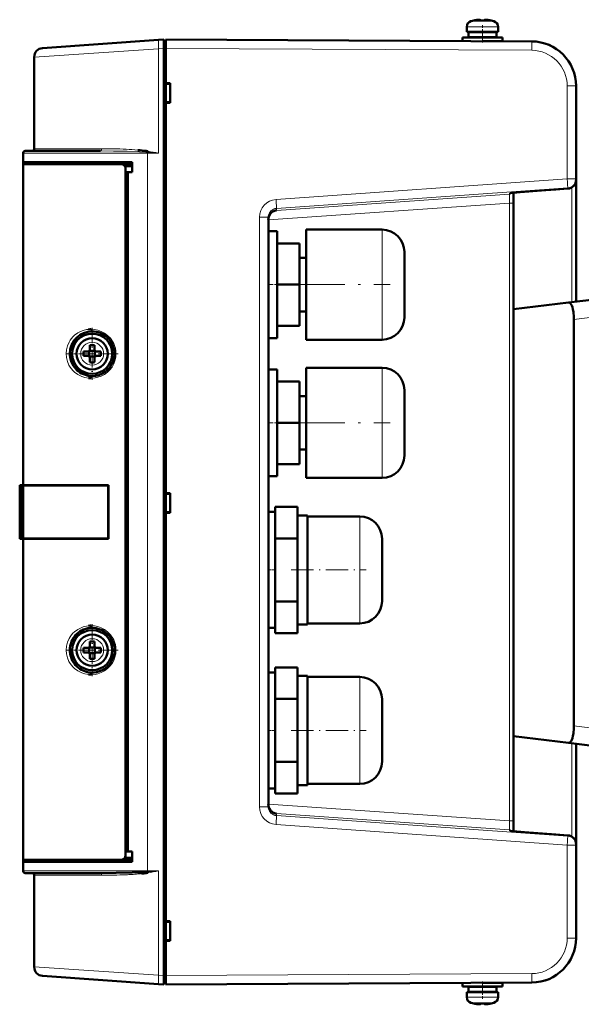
# Model space of a CAD drawing. Extents: x -1438 to 1837, y -1771 to 755.
# Tile 50 of 95: x -1246 to -1120, y 473 to 694. Entities that reach past the tile are written whole.
import ezdxf

# ---------------------------------------------------------------- set-up
doc = ezdxf.new("R2010")
doc.units = 0
doc.linetypes.add('DASHDOT', pattern=[18.5, 12, -3, 0.5, -3])

msp = doc.modelspace()

# ---------------------------------------------------------------- linework, layer by layer
at = {"color": 7, "linetype": 'DASHDOT', "lineweight": 18, "ltscale": 0.000930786}
msp.add_line((-1143.61, 693.74), (-1143.61, 693.7), dxfattribs=at)
at = {"color": 7, "linetype": 'DASHDOT', "lineweight": 18, "ltscale": 0.000656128}
msp.add_line((-1143.61, 693.7), (-1143.61, 693.73), dxfattribs=at)
at = {"color": 7, "lineweight": 50}
for p, q in [((-1143.38, 693.73), (-1143.55, 693.71)), ((-1143.11, 693.55), (-1143.11, 693.71)), ((-1142.11, 693.55), (-1142.11, 693.71)), ((-1141.84, 693.73), (-1141.67, 693.71)), ((-1146.11, 692.15), (-1146.11, 691.03)), ((-1146.11, 691.03), (-1146.11, 692.15)), ((-1144.54, 693.57), (-1144.53, 693.55)), ((-1140.69, 693.55), (-1140.68, 693.57)), ((-1139.11, 691.03), (-1139.11, 692.15)), ((-1241.25, 687.37), (-1215.21, 689.19)), ((-1215.21, 689.19), (-1214.01, 689.27)), ((-1214.01, 687.28), (-1214.01, 689.27)), ((-1131.56, 688.87), (-1213.61, 689.3)), ((-1147.11, 689.73), (-1147.11, 688.95)), ((-1142.61, 689.73), (-1147.11, 689.73)), ((-1147.11, 688.95), (-1147.11, 689.73)), ((-1146.11, 691.03), (-1142.61, 691.03)), ((-1145.76, 689.83), (-1145.76, 690.93)), ((-1145.76, 689.83), (-1145.76, 690.93)), ((-1142.61, 690.93), (-1145.76, 690.93)), ((-1142.61, 689.83), (-1145.76, 689.83)), ((-1144.61, 690.93), (-1144.61, 691.03)), ((-1144.61, 690.93), (-1144.61, 691.03)), ((-1144.61, 689.73), (-1144.61, 689.83)), ((-1144.61, 689.73), (-1144.61, 689.83)), ((-1142.61, 691.03), (-1139.11, 691.03)), ((-1139.46, 690.93), (-1142.61, 690.93)), ((-1139.46, 689.83), (-1142.61, 689.83)), ((-1138.11, 689.73), (-1142.61, 689.73)), ((-1140.61, 691.03), (-1140.61, 690.93)), ((-1140.61, 689.83), (-1140.61, 689.73)), ((-1139.46, 690.93), (-1139.46, 689.83)), ((-1138.11, 688.93), (-1138.11, 689.73)), ((-1213.61, 689), (-1214.01, 689)), ((-1214.01, 479.32), (-1214.01, 687.28)), ((-1213.61, 687.3), (-1213.61, 679.5)), ((-1138.11, 688.93), (-1142.53, 688.93)), ((-1140.61, 688.93), (-1140.61, 688.92)), ((-1243.11, 685.37), (-1243.11, 664.8)), ((-1213.61, 679.5), (-1212.61, 679.5)), ((-1213.61, 679.5), (-1213.61, 679.36)), ((-1213.61, 679.45), (-1213.61, 675.15)), ((-1213.61, 679.36), (-1212.61, 679.3)), ((-1212.61, 679.5), (-1212.61, 675.1)), ((-1121.61, 658.03), (-1121.61, 678.87)), ((-1212.61, 675.3), (-1213.61, 675.23)), ((-1213.61, 675.23), (-1213.61, 675.1)), ((-1213.61, 675.1), (-1213.61, 587.5)), ((-1212.61, 675.1), (-1213.61, 675.1)), ((-1245.61, 661.8), (-1245.61, 663.8)), ((-1237.21, 664.3), (-1245.11, 664.3)), ((-1228.21, 664.3), (-1237.21, 664.3)), ((-1217.69, 664.01), (-1218.08, 664.04)), ((-1217.7, 664.02), (-1218.07, 664.05)), ((-1218.03, 664.3), (-1217.64, 664.28)), ((-1245.61, 661.3), (-1245.61, 661.8)), ((-1221.11, 661.8), (-1245.61, 661.8)), ((-1245.61, 661.3), (-1223.56, 661.3)), ((-1245.61, 589.3), (-1245.61, 661.3)), ((-1245.31, 661.3), (-1245.31, 661.8)), ((-1221.11, 661.3), (-1223.56, 661.3)), ((-1221.11, 660.85), (-1222.79, 660.9)), ((-1221.11, 659.5), (-1221.11, 661.8)), ((-1222.61, 506.27), (-1222.61, 660.33)), ((-1221.11, 659.5), (-1222.61, 659.5)), ((-1222.11, 659.46), (-1222.61, 659.45)), ((-1222.61, 659.45), (-1222.61, 507.15)), ((-1221.11, 659.5), (-1222.11, 659.46)), ((-1222.11, 659.46), (-1222.11, 507.13)), ((-1121.61, 657.83), (-1121.61, 658.03)), ((-1121.61, 630.49), (-1121.61, 657.83)), ((-1135.61, 652.61), (-1135.61, 654.89)), ((-1126.12, 655.65), (-1123.47, 655.84)), ((-1135.61, 513.99), (-1135.61, 652.61)), ((-1190.61, 517.17), (-1190.61, 649.42)), ((-1190.61, 634.3), (-1190.61, 646.3)), ((-1188.61, 646.3), (-1190.61, 646.3)), ((-1190.61, 634.3), (-1190.61, 646.3)), ((-1188.61, 646.3), (-1190.61, 646.3)), ((-1190.61, 634.3), (-1190.61, 646.3)), ((-1188.61, 646.3), (-1190.61, 646.3)), ((-1190.61, 634.3), (-1190.61, 646.3)), ((-1188.61, 646.3), (-1190.61, 646.3)), ((-1190.61, 634.3), (-1190.61, 646.3)), ((-1188.61, 646.3), (-1190.61, 646.3)), ((-1188.61, 646.3), (-1188.61, 634.3)), ((-1188.61, 646.3), (-1188.61, 634.3)), ((-1188.61, 646.3), (-1188.61, 634.3)), ((-1188.61, 646.3), (-1188.61, 634.3)), ((-1188.61, 646.3), (-1188.61, 634.3)), ((-1182.11, 634.3), (-1182.11, 646.65)), ((-1182.11, 646.65), (-1165.11, 646.65)), ((-1182.11, 634.3), (-1182.11, 646.65)), ((-1182.11, 646.65), (-1165.11, 646.65)), ((-1182.11, 634.3), (-1182.11, 646.65)), ((-1182.11, 646.65), (-1165.11, 646.65)), ((-1182.11, 634.3), (-1182.11, 646.65)), ((-1182.11, 646.65), (-1165.11, 646.65)), ((-1182.11, 634.3), (-1182.11, 646.65)), ((-1182.11, 646.65), (-1165.11, 646.65)), ((-1188.61, 643.55), (-1183.61, 643.55)), ((-1188.61, 643.55), (-1183.61, 643.55)), ((-1188.61, 643.55), (-1183.61, 643.55)), ((-1188.61, 643.55), (-1183.61, 643.55)), ((-1188.61, 643.55), (-1183.61, 643.55)), ((-1183.61, 634.3), (-1183.61, 643.55)), ((-1183.61, 634.3), (-1183.61, 643.55)), ((-1183.61, 634.3), (-1183.61, 643.55)), ((-1183.61, 634.3), (-1183.61, 643.55)), ((-1183.61, 634.3), (-1183.61, 643.55)), ((-1160.11, 641.65), (-1160.11, 634.3)), ((-1160.11, 641.65), (-1160.11, 634.3)), ((-1160.11, 641.65), (-1160.11, 634.3)), ((-1160.11, 641.65), (-1160.11, 634.3)), ((-1160.11, 641.65), (-1160.11, 634.3)), ((-1182.11, 640.3), (-1183.61, 640.3)), ((-1182.11, 640.3), (-1183.61, 640.3)), ((-1182.11, 640.3), (-1183.61, 640.3)), ((-1182.11, 640.3), (-1183.61, 640.3)), ((-1182.11, 640.3), (-1183.61, 640.3)), ((-1190.61, 622.3), (-1190.61, 634.3)), ((-1190.61, 622.3), (-1190.61, 634.3)), ((-1190.61, 622.3), (-1190.61, 634.3)), ((-1190.61, 622.3), (-1190.61, 634.3)), ((-1190.61, 622.3), (-1190.61, 634.3)), ((-1183.61, 634.3), (-1188.61, 634.3)), ((-1188.61, 634.3), (-1188.61, 622.3)), ((-1183.61, 634.3), (-1188.61, 634.3)), ((-1188.61, 634.3), (-1188.61, 622.3)), ((-1183.61, 634.3), (-1188.61, 634.3)), ((-1188.61, 634.3), (-1188.61, 622.3)), ((-1183.61, 634.3), (-1188.61, 634.3)), ((-1188.61, 634.3), (-1188.61, 622.3)), ((-1183.61, 634.3), (-1188.61, 634.3)), ((-1188.61, 634.3), (-1188.61, 622.3)), ((-1183.61, 625.05), (-1183.61, 634.3)), ((-1183.61, 625.05), (-1183.61, 634.3)), ((-1183.61, 625.05), (-1183.61, 634.3)), ((-1183.61, 625.05), (-1183.61, 634.3)), ((-1183.61, 625.05), (-1183.61, 634.3)), ((-1182.11, 621.95), (-1182.11, 634.3)), ((-1182.11, 621.95), (-1182.11, 634.3)), ((-1182.11, 621.95), (-1182.11, 634.3)), ((-1182.11, 621.95), (-1182.11, 634.3)), ((-1182.11, 621.95), (-1182.11, 634.3)), ((-1160.11, 634.3), (-1160.11, 626.95)), ((-1123.32, 630.28), (-1104.43, 632.6)), ((-1123.32, 630.28), (-1135.61, 628.77)), ((-1182.11, 628.3), (-1183.61, 628.3)), ((-1182.11, 628.3), (-1183.61, 628.3)), ((-1182.11, 628.3), (-1183.61, 628.3)), ((-1182.11, 628.3), (-1183.61, 628.3)), ((-1182.11, 628.3), (-1183.61, 628.3)), ((-1122.08, 535.31), (-1122.08, 626.49)), ((-1188.61, 625.05), (-1183.61, 625.05)), ((-1188.61, 625.05), (-1183.61, 625.05)), ((-1188.61, 625.05), (-1183.61, 625.05)), ((-1188.61, 625.05), (-1183.61, 625.05)), ((-1188.61, 625.05), (-1183.61, 625.05)), ((-1230.61, 620.72), (-1230.61, 619.8)), ((-1229.61, 620.72), (-1229.61, 619.8)), ((-1226.74, 622.49), (-1226.7, 622.45)), ((-1188.61, 622.3), (-1190.61, 622.3)), ((-1188.61, 622.3), (-1190.61, 622.3)), ((-1188.61, 622.3), (-1190.61, 622.3)), ((-1188.61, 622.3), (-1190.61, 622.3)), ((-1188.61, 622.3), (-1190.61, 622.3)), ((-1182.11, 621.95), (-1165.11, 621.95)), ((-1182.11, 621.95), (-1165.11, 621.95)), ((-1182.11, 621.95), (-1165.11, 621.95)), ((-1182.11, 621.95), (-1165.11, 621.95)), ((-1182.11, 621.95), (-1165.11, 621.95)), ((-1231.11, 619.3), (-1232.04, 619.3)), ((-1230.75, 619.43), (-1230.76, 619.44)), ((-1229.48, 619.43), (-1230.75, 619.43)), ((-1230.75, 618.16), (-1230.75, 619.43)), ((-1229.47, 619.44), (-1229.48, 619.43)), ((-1229.48, 619.43), (-1229.48, 618.16)), ((-1229.11, 619.3), (-1228.19, 619.3)), ((-1231.11, 618.3), (-1232.04, 618.3)), ((-1230.75, 618.16), (-1230.76, 618.15)), ((-1229.48, 618.16), (-1230.75, 618.16)), ((-1230.61, 616.88), (-1230.61, 617.8)), ((-1229.61, 616.88), (-1229.61, 617.8)), ((-1229.48, 618.16), (-1229.47, 618.15)), ((-1228.19, 618.3), (-1229.11, 618.3)), ((-1190.61, 603.3), (-1190.61, 615.3)), ((-1188.61, 615.3), (-1190.61, 615.3)), ((-1188.61, 615.3), (-1188.61, 603.3)), ((-1182.11, 603.3), (-1182.11, 615.65)), ((-1182.11, 615.65), (-1165.11, 615.65)), ((-1188.61, 612.55), (-1183.61, 612.55)), ((-1183.61, 603.3), (-1183.61, 612.55)), ((-1160.11, 610.65), (-1160.11, 603.3)), ((-1182.11, 609.3), (-1183.61, 609.3)), ((-1190.61, 591.3), (-1190.61, 603.3)), ((-1183.61, 603.3), (-1188.61, 603.3)), ((-1188.61, 603.3), (-1188.61, 591.3)), ((-1183.61, 594.05), (-1183.61, 603.3)), ((-1182.11, 590.95), (-1182.11, 603.3)), ((-1160.11, 603.3), (-1160.11, 595.95)), ((-1182.11, 597.3), (-1183.61, 597.3)), ((-1188.61, 594.05), (-1183.61, 594.05)), ((-1188.61, 591.3), (-1190.61, 591.3)), ((-1182.11, 590.95), (-1165.11, 590.95)), ((-1246.36, 589.3), (-1246.35, 589.3)), ((-1246.36, 577.3), (-1246.36, 589.3)), ((-1246.36, 589.05), (-1246.36, 589.06)), ((-1246.36, 589.04), (-1246.36, 589.05)), ((-1246.35, 589.3), (-1246.31, 589.3)), ((-1246.35, 577.3), (-1246.35, 589.3)), ((-1246.11, 589.3), (-1246.31, 589.3)), ((-1246.11, 589.3), (-1246.11, 577.3)), ((-1245.61, 589.3), (-1246.11, 589.3)), ((-1226.44, 589.3), (-1245.61, 589.3)), ((-1245.31, 589.27), (-1245.61, 589.3)), ((-1245.61, 589.27), (-1245.61, 577.32)), ((-1245.57, 589.27), (-1245.61, 589.27)), ((-1245.19, 589.27), (-1245.26, 589.27)), ((-1244.76, 589.27), (-1245.19, 589.27)), ((-1242.99, 589.27), (-1244.76, 589.27)), ((-1235.9, 589.26), (-1242.99, 589.27)), ((-1226.44, 589.23), (-1226.55, 589.23)), ((-1226.55, 577.37), (-1226.55, 589.23)), ((-1226.44, 589.3), (-1226.44, 577.3)), ((-1213.61, 587.5), (-1212.61, 587.5)), ((-1213.61, 587.5), (-1213.61, 587.36)), ((-1213.61, 587.45), (-1213.61, 583.15)), ((-1213.61, 587.36), (-1212.61, 587.3)), ((-1212.61, 587.5), (-1212.61, 583.1)), ((-1212.61, 583.3), (-1213.61, 583.23)), ((-1213.61, 583.23), (-1213.61, 583.1)), ((-1190.61, 570.3), (-1190.61, 583.3)), ((-1190.61, 583.3), (-1189.11, 583.3)), ((-1189.11, 584.44), (-1189.11, 583.08)), ((-1184.11, 584.44), (-1189.11, 584.44)), ((-1184.11, 580.91), (-1184.11, 584.44)), ((-1213.61, 583.1), (-1213.61, 491.5)), ((-1212.61, 583.1), (-1213.61, 583.1)), ((-1189.11, 583.08), (-1189.11, 578.73)), ((-1181.81, 582.55), (-1184.11, 582.55)), ((-1181.81, 570.3), (-1181.81, 582.55)), ((-1170.11, 582.3), (-1181.81, 582.3)), ((-1189.11, 578.73), (-1189.11, 577.37)), ((-1184.11, 577.37), (-1184.11, 580.91)), ((-1246.36, 577.54), (-1246.36, 577.55)), ((-1246.36, 577.3), (-1246.35, 577.3)), ((-1246.35, 577.3), (-1246.31, 577.3)), ((-1246.34, 577.3), (-1246.32, 577.3)), ((-1246.11, 577.3), (-1246.31, 577.3)), ((-1246.11, 577.3), (-1245.61, 577.3)), ((-1245.61, 577.32), (-1245.58, 577.32)), ((-1245.61, 577.3), (-1245.31, 577.32)), ((-1226.44, 577.3), (-1245.61, 577.3)), ((-1245.61, 505.3), (-1245.61, 577.3)), ((-1245.26, 577.32), (-1245.19, 577.32)), ((-1245.19, 577.32), (-1244.75, 577.32)), ((-1244.75, 577.32), (-1242.99, 577.33)), ((-1242.99, 577.33), (-1242.01, 577.33)), ((-1239.51, 577.33), (-1237.27, 577.33)), ((-1234.89, 577.34), (-1231.35, 577.35)), ((-1228.89, 577.36), (-1226.44, 577.37)), ((-1226.55, 577.37), (-1226.44, 577.37)), ((-1189.11, 574.65), (-1189.11, 577.37)), ((-1189.11, 577.37), (-1184.11, 577.37)), ((-1184.11, 570.3), (-1184.11, 577.37)), ((-1165.11, 577.3), (-1165.11, 570.33)), ((-1189.11, 574.65), (-1189.11, 570.3)), ((-1190.61, 557.3), (-1190.61, 570.3)), ((-1189.11, 570.3), (-1189.11, 565.95)), ((-1184.11, 563.23), (-1184.11, 570.3)), ((-1181.81, 558.05), (-1181.81, 570.3)), ((-1165.11, 570.33), (-1165.11, 570.3)), ((-1165.11, 570.3), (-1165.11, 563.3)), ((-1189.11, 563.23), (-1189.11, 565.95)), ((-1189.11, 561.87), (-1189.11, 563.23)), ((-1189.11, 563.23), (-1184.11, 563.23)), ((-1189.11, 561.87), (-1189.11, 557.51)), ((-1184.11, 559.69), (-1184.11, 563.23)), ((-1184.11, 556.15), (-1184.11, 559.69)), ((-1189.11, 557.3), (-1190.61, 557.3)), ((-1189.11, 556.15), (-1189.11, 557.51)), ((-1184.11, 558.05), (-1181.81, 558.05)), ((-1181.81, 558.3), (-1170.11, 558.3)), ((-1226.74, 555.99), (-1226.7, 555.95)), ((-1189.11, 556.15), (-1184.11, 556.15)), ((-1231.11, 552.8), (-1232.04, 552.8)), ((-1230.75, 552.93), (-1230.76, 552.94)), ((-1229.48, 552.93), (-1230.75, 552.93)), ((-1230.75, 551.66), (-1230.75, 552.93)), ((-1230.61, 554.22), (-1230.61, 553.3)), ((-1229.61, 554.22), (-1229.61, 553.3)), ((-1229.47, 552.94), (-1229.48, 552.93)), ((-1229.48, 552.93), (-1229.48, 551.66)), ((-1229.11, 552.8), (-1228.19, 552.8)), ((-1231.11, 551.8), (-1232.04, 551.8)), ((-1230.75, 551.66), (-1230.76, 551.65)), ((-1229.48, 551.66), (-1230.75, 551.66)), ((-1230.61, 550.38), (-1230.61, 551.3)), ((-1229.61, 550.38), (-1229.61, 551.3)), ((-1229.48, 551.66), (-1229.47, 551.65)), ((-1228.19, 551.8), (-1229.11, 551.8)), ((-1189.11, 548.44), (-1189.11, 547.08)), ((-1184.11, 548.44), (-1189.11, 548.44)), ((-1184.11, 544.91), (-1184.11, 548.44)), ((-1190.61, 534.3), (-1190.61, 547.3)), ((-1190.61, 547.3), (-1189.11, 547.3)), ((-1189.11, 547.08), (-1189.11, 542.73)), ((-1181.81, 546.55), (-1184.11, 546.55)), ((-1181.81, 534.3), (-1181.81, 546.55)), ((-1170.11, 546.3), (-1181.81, 546.3)), ((-1184.11, 541.37), (-1184.11, 544.91)), ((-1189.11, 542.73), (-1189.11, 541.37)), ((-1189.11, 538.65), (-1189.11, 541.37)), ((-1189.11, 541.37), (-1184.11, 541.37)), ((-1184.11, 534.3), (-1184.11, 541.37)), ((-1165.11, 541.3), (-1165.11, 534.33)), ((-1189.11, 538.65), (-1189.11, 534.3)), ((-1190.61, 521.3), (-1190.61, 534.3)), ((-1189.11, 534.3), (-1189.11, 529.95)), ((-1184.11, 527.23), (-1184.11, 534.3)), ((-1181.81, 522.05), (-1181.81, 534.3)), ((-1165.11, 534.33), (-1165.11, 534.3)), ((-1165.11, 534.3), (-1165.11, 527.3)), ((-1135.61, 533.03), (-1123.32, 531.52)), ((-1123.32, 531.52), (-1104.43, 529.2)), ((-1121.61, 508.76), (-1121.61, 531.31)), ((-1189.11, 527.23), (-1189.11, 529.95)), ((-1189.11, 525.87), (-1189.11, 527.23)), ((-1189.11, 527.23), (-1184.11, 527.23)), ((-1189.11, 525.87), (-1189.11, 521.51)), ((-1184.11, 523.69), (-1184.11, 527.23)), ((-1184.11, 520.15), (-1184.11, 523.69)), ((-1189.11, 521.3), (-1190.61, 521.3)), ((-1189.11, 520.15), (-1189.11, 521.51)), ((-1184.11, 522.05), (-1181.81, 522.05)), ((-1181.81, 522.3), (-1170.11, 522.3)), ((-1189.11, 520.15), (-1184.11, 520.15)), ((-1135.61, 511.7), (-1135.61, 513.99)), ((-1123.47, 510.76), (-1126.12, 510.95)), ((-1121.61, 508.56), (-1121.61, 508.76)), ((-1121.61, 487.73), (-1121.61, 508.56)), ((-1222.61, 507.15), (-1222.11, 507.13)), ((-1221.11, 507.1), (-1222.61, 507.1)), ((-1222.11, 507.13), (-1221.11, 507.1)), ((-1221.11, 504.8), (-1221.11, 507.1)), ((-1245.61, 504.8), (-1245.61, 505.3)), ((-1223.56, 505.3), (-1245.61, 505.3)), ((-1245.61, 502.8), (-1245.61, 504.8)), ((-1245.61, 504.8), (-1221.11, 504.8)), ((-1245.31, 504.8), (-1245.31, 505.3)), ((-1245.31, 505.3), (-1245.14, 505.3)), ((-1223.55, 505.3), (-1221.11, 505.3)), ((-1222.79, 505.7), (-1221.11, 505.75)), ((-1245.11, 502.3), (-1228.22, 502.3)), ((-1243.61, 502.3), (-1243.6, 502.3)), ((-1243.11, 501.8), (-1243.11, 481.23)), ((-1218.08, 502.55), (-1217.69, 502.58)), ((-1218.07, 502.55), (-1217.7, 502.58)), ((-1218.02, 502.3), (-1218.03, 502.29)), ((-1217.84, 502.33), (-1218.02, 502.3)), ((-1217.64, 502.32), (-1218.02, 502.3)), ((-1217.82, 502.33), (-1217.84, 502.33)), ((-1217.66, 502.36), (-1217.82, 502.33)), ((-1213.61, 491.5), (-1212.61, 491.5)), ((-1213.61, 491.5), (-1213.61, 491.36)), ((-1213.61, 491.45), (-1213.61, 487.15)), ((-1213.61, 491.36), (-1212.61, 491.3)), ((-1212.61, 491.5), (-1212.61, 487.1)), ((-1212.61, 487.3), (-1213.61, 487.23)), ((-1213.61, 487.23), (-1213.61, 487.1)), ((-1212.61, 487.1), (-1213.61, 487.1)), ((-1213.61, 487.1), (-1213.61, 479.3)), ((-1214.01, 479.32), (-1214.01, 477.33)), ((-1215.21, 477.41), (-1241.25, 479.23)), ((-1214.01, 477.33), (-1215.21, 477.41)), ((-1214.01, 477.6), (-1213.61, 477.6)), ((-1131.56, 477.73), (-1213.61, 477.3)), ((-1147.11, 477.65), (-1147.11, 476.87)), ((-1147.11, 476.87), (-1147.11, 477.65)), ((-1138.11, 477.67), (-1142.55, 477.67)), ((-1140.61, 477.67), (-1140.61, 477.68)), ((-1138.11, 476.87), (-1138.11, 477.67)), ((-1142.61, 476.87), (-1147.11, 476.87)), ((-1146.11, 475.57), (-1146.11, 474.44)), ((-1146.11, 475.57), (-1142.61, 475.57)), ((-1146.11, 474.44), (-1146.11, 475.57)), ((-1145.76, 476.77), (-1145.76, 475.67)), ((-1142.61, 476.77), (-1145.76, 476.77)), ((-1145.76, 476.77), (-1145.76, 475.67)), ((-1142.61, 475.67), (-1145.76, 475.67)), ((-1144.61, 476.87), (-1144.61, 476.77)), ((-1144.61, 476.87), (-1144.61, 476.77)), ((-1144.61, 475.67), (-1144.61, 475.57)), ((-1144.61, 475.67), (-1144.61, 475.57)), ((-1138.11, 476.87), (-1142.61, 476.87)), ((-1139.46, 476.77), (-1142.61, 476.77)), ((-1139.46, 475.67), (-1142.61, 475.67)), ((-1142.61, 475.57), (-1139.11, 475.57)), ((-1140.61, 476.77), (-1140.61, 476.87)), ((-1140.61, 475.57), (-1140.61, 475.67)), ((-1139.46, 475.67), (-1139.46, 476.77)), ((-1139.11, 474.44), (-1139.11, 475.57)), ((-1144.54, 473.03), (-1144.53, 473.04)), ((-1143.11, 473.04), (-1143.11, 472.89)), ((-1142.11, 473.04), (-1142.11, 472.89)), ((-1141.9, 472.87), (-1141.89, 472.87)), ((-1140.69, 473.04), (-1140.68, 473.03))]:
    msp.add_line(p, q, dxfattribs=at)
at = {"color": 7, "linetype": 'DASHDOT', "lineweight": 18, "ltscale": 0.000671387}
msp.add_line((-1141.61, 693.7), (-1141.61, 693.73), dxfattribs=at)
at = {"color": 7, "linetype": 'DASHDOT', "lineweight": 18, "ltscale": 0.00078125}
msp.add_line((-1141.61, 693.7), (-1141.61, 693.73), dxfattribs=at)
at = {"color": 7, "lineweight": 18}
for p, q in [((-1146.11, 692.15), (-1146.11, 692.15)), ((-1142.61, 692.15), (-1146.11, 692.15)), ((-1145.18, 693.4), (-1145.18, 693.4)), ((-1142.61, 693.4), (-1145.18, 693.4)), ((-1142.58, 693.4), (-1142.61, 693.4)), ((-1142.58, 692.15), (-1142.61, 692.15)), ((-1140.04, 693.4), (-1142.58, 693.4)), ((-1139.11, 692.15), (-1142.58, 692.15)), ((-1215.21, 687.19), (-1243.11, 685.37)), ((-1214.01, 687.28), (-1215.21, 687.19)), ((-1215.21, 663.8), (-1215.21, 687.19)), ((-1214.01, 687.3), (-1213.61, 687.3)), ((-1213.61, 687.3), (-1131.56, 686.87)), ((-1123.6, 678.87), (-1121.61, 678.87)), ((-1123.6, 658.03), (-1123.6, 678.87)), ((-1245.61, 663.8), (-1237.58, 663.8)), ((-1235.07, 664.8), (-1243.11, 664.8)), ((-1237.58, 663.8), (-1217.71, 663.8)), ((-1227.97, 664.8), (-1235.07, 664.8)), ((-1215.21, 663.8), (-1217.71, 663.8)), ((-1217.71, 502.8), (-1217.71, 663.8)), ((-1188.89, 653.41), (-1123.6, 658.03)), ((-1188.75, 651.42), (-1123.47, 656.04)), ((-1121.61, 658.03), (-1123.6, 658.03)), ((-1123.47, 656.04), (-1123.47, 655.84)), ((-1122.56, 656.13), (-1122.56, 630.37)), ((-1136.54, 654.6), (-1188.75, 650.95)), ((-1136.54, 654.77), (-1136.54, 654.6)), ((-1123.47, 655.84), (-1126.12, 655.65)), ((-1136.54, 652.61), (-1190.61, 648.83)), ((-1135.61, 652.61), (-1136.54, 652.61)), ((-1136.54, 652.61), (-1136.54, 513.99)), ((-1192.6, 517.17), (-1192.6, 649.42)), ((-1192.6, 649.42), (-1190.61, 649.42)), ((-1188.81, 651.41), (-1188.75, 651.42)), ((-1188.75, 650.95), (-1188.75, 651.42)), ((-1165.11, 634.3), (-1165.11, 646.65)), ((-1165.11, 634.3), (-1165.11, 646.65)), ((-1165.11, 634.3), (-1165.11, 646.65)), ((-1165.11, 634.3), (-1165.11, 646.65)), ((-1165.11, 634.3), (-1165.11, 646.65)), ((-1165.11, 634.3), (-1165.11, 621.95)), ((-1165.11, 634.3), (-1165.11, 621.95)), ((-1165.11, 634.3), (-1165.11, 621.95)), ((-1165.11, 634.3), (-1165.11, 621.95)), ((-1165.11, 634.3), (-1165.11, 621.95)), ((-1122.08, 626.49), (-1104.43, 628.63)), ((-1230.09, 621.37), (-1230.11, 621.37)), ((-1232.68, 618.82), (-1232.68, 618.8)), ((-1227.54, 618.77), (-1227.54, 618.8)), ((-1230.14, 616.23), (-1230.11, 616.23)), ((-1165.11, 603.3), (-1165.11, 615.65)), ((-1165.11, 603.3), (-1165.11, 590.95)), ((-1246.31, 589.3), (-1246.31, 577.3)), ((-1170.11, 582.3), (-1170.11, 570.36)), ((-1170.11, 570.36), (-1170.11, 570.3)), ((-1170.11, 570.3), (-1170.11, 558.3)), ((-1230.09, 554.87), (-1230.11, 554.87)), ((-1232.68, 552.32), (-1232.68, 552.3)), ((-1227.54, 552.27), (-1227.54, 552.3)), ((-1230.14, 549.73), (-1230.11, 549.73)), ((-1170.11, 546.3), (-1170.11, 534.36)), ((-1122.08, 535.31), (-1104.43, 533.16)), ((-1170.11, 534.36), (-1170.11, 534.3)), ((-1170.11, 534.3), (-1170.11, 522.3)), ((-1122.56, 531.42), (-1122.56, 510.46)), ((-1192.6, 517.17), (-1190.61, 517.17)), ((-1136.54, 513.99), (-1190.61, 517.77)), ((-1188.75, 515.18), (-1188.82, 515.18)), ((-1188.75, 515.64), (-1136.54, 511.99)), ((-1188.75, 515.18), (-1188.75, 515.64)), ((-1123.47, 510.56), (-1188.75, 515.18)), ((-1123.6, 508.56), (-1188.89, 513.18)), ((-1135.61, 513.99), (-1136.54, 513.99)), ((-1136.54, 511.99), (-1136.54, 511.82)), ((-1126.12, 510.95), (-1123.47, 510.76)), ((-1123.47, 510.76), (-1123.47, 510.56)), ((-1123.6, 508.56), (-1123.6, 487.73)), ((-1121.61, 508.56), (-1123.6, 508.56)), ((-1217.71, 502.8), (-1245.61, 502.8)), ((-1243.11, 501.8), (-1227.97, 501.8)), ((-1217.71, 502.8), (-1215.21, 502.8)), ((-1215.21, 479.4), (-1215.21, 502.8)), ((-1121.61, 487.73), (-1123.6, 487.73)), ((-1243.11, 481.23), (-1215.21, 479.4)), ((-1215.21, 479.4), (-1214.01, 479.32)), ((-1213.61, 479.3), (-1131.56, 479.73)), ((-1213.61, 479.29), (-1214.01, 479.29)), ((-1131.56, 477.73), (-1131.56, 477.73)), ((-1146.11, 474.44), (-1146.11, 474.44)), ((-1142.61, 474.44), (-1146.11, 474.44)), ((-1145.18, 473.2), (-1145.18, 473.2)), ((-1142.61, 473.2), (-1145.18, 473.2)), ((-1142.58, 474.44), (-1142.61, 474.44)), ((-1142.58, 473.2), (-1142.61, 473.2)), ((-1139.11, 474.44), (-1142.58, 474.44)), ((-1140.04, 473.2), (-1142.58, 473.2))]:
    msp.add_line(p, q, dxfattribs=at)
at = {"color": 7, "linetype": 'DASHDOT', "lineweight": 18, "ltscale": 0.097174}
for p, q in [((-1142.61, 688.59), (-1142.61, 692.48)), ((-1142.61, 478), (-1142.61, 474.12))]:
    msp.add_line(p, q, dxfattribs=at)
at = {"color": 7, "linetype": 'DASHDOT', "lineweight": 18, "ltscale": 0.033017}
msp.add_line((-1142.61, 691.04), (-1142.61, 689.72), dxfattribs=at)
at = {"color": 7, "linetype": 'DASHDOT', "lineweight": 18, "ltscale": 0.023297}
msp.add_line((-1142.61, 689.8), (-1142.61, 688.87), dxfattribs=at)
at = {"color": 7, "linetype": 'DASHDOT', "lineweight": 18, "ltscale": 0.012015}
for p, q in [((-1213.57, 687.3), (-1214.05, 687.3)), ((-1213.57, 479.29), (-1214.05, 479.29))]:
    msp.add_line(p, q, dxfattribs=at)
at = {"color": 7, "linetype": 'DASHDOT', "lineweight": 18, "ltscale": 0.060016}
for p, q in [((-1188.41, 634.3), (-1190.81, 634.3)), ((-1188.41, 603.3), (-1190.81, 603.3))]:
    msp.add_line(p, q, dxfattribs=at)
at = {"color": 7, "linetype": 'DASHDOT', "lineweight": 18}
for p, q in [((-1185.46, 634.3), (-1163.26, 634.3)), ((-1185.46, 603.3), (-1163.26, 603.3))]:
    msp.add_line(p, q, dxfattribs=at)
at = {"color": 7, "linetype": 'DASHDOT', "lineweight": 18, "ltscale": 0.2925}
for p, q in [((-1230.11, 624.65), (-1230.11, 612.95)), ((-1230.11, 558.15), (-1230.11, 546.45))]:
    msp.add_line(p, q, dxfattribs=at)
at = {"color": 7, "linetype": 'DASHDOT', "lineweight": 18, "ltscale": 0.292499}
for p, q in [((-1224.26, 618.8), (-1235.96, 618.8)), ((-1224.26, 552.3), (-1235.96, 552.3))]:
    msp.add_line(p, q, dxfattribs=at)
at = {"color": 7, "linetype": 'DASHDOT', "lineweight": 18, "ltscale": 0.045013}
for p, q in [((-1188.96, 570.3), (-1190.76, 570.3)), ((-1188.96, 534.3), (-1190.76, 534.3))]:
    msp.add_line(p, q, dxfattribs=at)
at = {"color": 7, "linetype": 'DASHDOT', "lineweight": 18, "ltscale": 0.420001}
for p, q in [((-1185.51, 570.3), (-1168.71, 570.3)), ((-1185.51, 534.3), (-1168.71, 534.3))]:
    msp.add_line(p, q, dxfattribs=at)
at = {"color": 7, "linetype": 'DASHDOT', "lineweight": 18, "ltscale": 0.023302}
msp.add_line((-1142.61, 477.72), (-1142.61, 476.79), dxfattribs=at)
at = {"color": 7, "linetype": 'DASHDOT', "lineweight": 18, "ltscale": 0.033014}
msp.add_line((-1142.61, 476.88), (-1142.61, 475.56), dxfattribs=at)
at = {"color": 7, "linetype": 'DASHDOT', "lineweight": 18, "ltscale": 0.000706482}
msp.add_line((-1143.61, 472.86), (-1143.61, 472.89), dxfattribs=at)
at = {"color": 7, "linetype": 'DASHDOT', "lineweight": 18, "ltscale": 0.000941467}
msp.add_line((-1143.61, 472.89), (-1143.61, 472.86), dxfattribs=at)
at = {"color": 7, "linetype": 'DASHDOT', "lineweight": 18, "ltscale": 0.000926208}
msp.add_line((-1141.61, 472.86), (-1141.61, 472.89), dxfattribs=at)
at = {"color": 7, "linetype": 'DASHDOT', "lineweight": 18, "ltscale": 0.000782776}
msp.add_line((-1141.61, 472.89), (-1141.61, 472.86), dxfattribs=at)
at = {"color": 7, "lineweight": 50}
for points in [[(-1143.11, 693.71), (-1143.11, 693.71), (-1143.11, 693.71), (-1143.12, 693.72), (-1143.14, 693.72), (-1143.2, 693.73), (-1143.61, 693.71)], [(-1143.11, 693.71), (-1143.11, 693.71), (-1143.11, 693.71), (-1143.12, 693.72), (-1143.13, 693.72), (-1143.16, 693.73)], [(-1142.11, 693.71), (-1142.11, 693.71), (-1142.11, 693.71), (-1142.1, 693.72), (-1142.09, 693.72), (-1142.01, 693.73)], [(-1142.11, 693.71), (-1142.11, 693.71), (-1142.1, 693.71), (-1142.1, 693.72), (-1142.08, 693.72), (-1142.03, 693.73), (-1141.88, 693.73), (-1141.61, 693.71)], [(-1222.61, 660.33), (-1222.64, 660.55), (-1222.71, 660.77), (-1222.84, 660.96), (-1223.01, 661.12), (-1223.21, 661.23), (-1223.56, 661.3)], [(-1136.37, 654.81), (-1134.13, 655.03), (-1128.36, 655.48), (-1126.12, 655.65)], [(-1190.61, 648.93), (-1190.59, 649.22), (-1190.53, 649.5), (-1190.3, 650), (-1190.1, 650.28), (-1189.87, 650.5)], [(-1123.32, 630.28), (-1123.17, 630.27), (-1123.03, 630.21), (-1122.88, 630.07), (-1122.73, 629.87), (-1122.58, 629.59), (-1122.45, 629.24), (-1122.31, 628.74), (-1122.2, 628.18), (-1122.09, 626.97), (-1122.08, 626.49)], [(-1230.97, 624.27), (-1230.54, 624.3), (-1230.36, 624.3)], [(-1230.36, 613.3), (-1230.91, 613.32), (-1230.97, 613.33)], [(-1226.55, 589.23), (-1239.05, 589.26), (-1245.57, 589.27)], [(-1226.44, 589.23), (-1235.86, 589.26), (-1243.4, 589.27), (-1245.26, 589.27)], [(-1245.58, 577.32), (-1238.63, 577.33), (-1226.55, 577.37)], [(-1245.31, 577.32), (-1245.3, 577.32), (-1244.68, 577.32), (-1239.29, 577.33), (-1226.44, 577.37)], [(-1230.97, 557.77), (-1230.54, 557.8), (-1230.36, 557.8)], [(-1230.36, 546.8), (-1230.91, 546.82), (-1230.97, 546.83)], [(-1123.32, 531.52), (-1123.17, 531.53), (-1123.03, 531.59), (-1122.88, 531.72), (-1122.73, 531.92), (-1122.58, 532.21), (-1122.45, 532.56), (-1122.31, 533.06), (-1122.2, 533.62), (-1122.09, 534.83), (-1122.08, 535.31)], [(-1189.86, 516.09), (-1190.14, 516.37), (-1190.36, 516.7), (-1190.53, 517.09), (-1190.59, 517.37), (-1190.61, 517.66)], [(-1126.12, 510.95), (-1133.14, 511.48), (-1135.73, 511.72), (-1136.37, 511.79)], [(-1223.56, 505.3), (-1223.34, 505.32), (-1223.13, 505.4), (-1222.94, 505.53), (-1222.79, 505.7), (-1222.68, 505.9), (-1222.61, 506.27)], [(-1228.22, 502.3), (-1224.73, 502.32), (-1221.16, 502.4), (-1219.1, 502.49), (-1218.07, 502.55)], [(-1143.11, 472.89), (-1143.11, 472.89), (-1143.11, 472.88), (-1143.12, 472.88), (-1143.14, 472.87), (-1143.2, 472.87), (-1143.61, 472.89)], [(-1142.11, 472.89), (-1142.11, 472.89), (-1142.11, 472.88), (-1142.1, 472.88), (-1142.08, 472.87), (-1142.02, 472.87), (-1141.61, 472.89)], [(-1142.11, 472.89), (-1142.11, 472.89), (-1142.11, 472.88), (-1142.1, 472.88), (-1142.09, 472.88), (-1142.06, 472.87)], [(-1142.11, 472.89), (-1142.11, 472.89), (-1142.1, 472.88), (-1142.1, 472.88), (-1142.08, 472.87), (-1142.03, 472.87), (-1141.88, 472.87), (-1141.61, 472.89)], [(-1142.11, 472.89), (-1142.11, 472.89), (-1142.11, 472.89), (-1142.1, 472.88), (-1142.09, 472.88), (-1142.06, 472.87)]]:
    msp.add_lwpolyline(points, dxfattribs=at)
at = {"color": 7, "lineweight": 18}
for points in [[(-1218.07, 664.05), (-1219.48, 664.13), (-1222.27, 664.23), (-1225.32, 664.28), (-1228.2, 664.3)], [(-1126.12, 655.65), (-1134.28, 655.02), (-1136.24, 654.82), (-1136.49, 654.79), (-1136.53, 654.78), (-1136.54, 654.78), (-1136.54, 654.77), (-1136.54, 654.77), (-1136.54, 654.77)], [(-1136.54, 654.6), (-1136.54, 654.6), (-1136.54, 654.6), (-1136.53, 654.56), (-1136.52, 654.24), (-1136.54, 652.61)], [(-1234.04, 614.66), (-1234.44, 615.03), (-1234.78, 615.42), (-1235.07, 615.82), (-1235.31, 616.24), (-1235.68, 617.08), (-1235.89, 617.95), (-1235.95, 618.82), (-1235.88, 619.7), (-1235.66, 620.56), (-1235.29, 621.41), (-1235.04, 621.82), (-1234.75, 622.22), (-1234.42, 622.59), (-1234.04, 622.94)], [(-1234.04, 622.94), (-1233.32, 623.47), (-1232.75, 623.77), (-1232.1, 624.02), (-1231.38, 624.21), (-1230.97, 624.27)], [(-1230.36, 624.3), (-1229.6, 624.25), (-1228.83, 624.09), (-1228.08, 623.82), (-1227.36, 623.44), (-1226.66, 622.93)], [(-1226.66, 622.93), (-1226.02, 622.27), (-1225.49, 621.5), (-1225.27, 621.09), (-1225.1, 620.66), (-1224.91, 620.05), (-1224.8, 619.43), (-1224.77, 618.8)], [(-1224.77, 618.8), (-1224.82, 618.01), (-1225, 617.23), (-1225.28, 616.5), (-1225.66, 615.82), (-1226.12, 615.21), (-1226.66, 614.67)], [(-1230.97, 613.33), (-1231.75, 613.47), (-1232.44, 613.69), (-1233.05, 613.98), (-1233.33, 614.14), (-1234.04, 614.66)], [(-1226.66, 614.67), (-1227.35, 614.17), (-1228.08, 613.78), (-1228.85, 613.51), (-1229.42, 613.38), (-1230.36, 613.3)], [(-1234.04, 556.44), (-1233.32, 556.97), (-1232.75, 557.27), (-1232.1, 557.52), (-1231.38, 557.71), (-1230.97, 557.77)], [(-1230.36, 557.8), (-1229.6, 557.75), (-1228.83, 557.59), (-1228.08, 557.32), (-1227.36, 556.94), (-1226.66, 556.43)], [(-1234.04, 548.16), (-1234.44, 548.53), (-1234.78, 548.92), (-1235.07, 549.32), (-1235.31, 549.74), (-1235.68, 550.58), (-1235.89, 551.45), (-1235.95, 552.32), (-1235.88, 553.2), (-1235.66, 554.06), (-1235.29, 554.91), (-1235.04, 555.32), (-1234.75, 555.72), (-1234.42, 556.09), (-1234.04, 556.44)], [(-1226.66, 556.43), (-1226.02, 555.77), (-1225.49, 555), (-1225.27, 554.59), (-1225.1, 554.16), (-1224.91, 553.55), (-1224.8, 552.93), (-1224.77, 552.3)], [(-1224.77, 552.3), (-1224.82, 551.51), (-1225, 550.73), (-1225.28, 550), (-1225.66, 549.32), (-1226.12, 548.71), (-1226.66, 548.17)], [(-1230.97, 546.83), (-1231.75, 546.97), (-1232.44, 547.19), (-1233.05, 547.48), (-1233.33, 547.64), (-1234.04, 548.16)], [(-1226.66, 548.17), (-1227.35, 547.67), (-1228.08, 547.28), (-1228.85, 547.01), (-1229.42, 546.88), (-1230.36, 546.8)], [(-1136.54, 513.99), (-1136.52, 512.57), (-1136.52, 512.13), (-1136.53, 512.01), (-1136.54, 512), (-1136.54, 511.99), (-1136.54, 511.99)], [(-1136.54, 511.82), (-1136.54, 511.82), (-1136.54, 511.82), (-1136.53, 511.82), (-1136.47, 511.8), (-1135.64, 511.71), (-1131.39, 511.34), (-1126.12, 510.95)], [(-1228.22, 502.3), (-1228.18, 502.29), (-1228.1, 502.23), (-1228.05, 502.15)]]:
    msp.add_lwpolyline(points, dxfattribs=at)
at = {"color": 7, "lineweight": 50}
for centre in [(-1230.11, 618.8), (-1230.11, 552.3)]:
    msp.add_circle(centre, 4.5, dxfattribs=at)
for centre, radius, start, end in [((-1142.61, 684.77), 8.99, 96.3897, 102.3492), ((-1142.61, 684.78), 8.99, 96.3893, 102.3497), ((-1142.61, 684.78), 8.99, 96.3893, 102.3497), ((-1142.61, 684.77), 8.99, 96.3897, 102.3492), ((-1143.18, 689.92), 3.82, 92.3233, 96.5681), ((-1142.61, 684.78), 8.99, 77.6503, 83.6107), ((-1142.61, 684.78), 8.99, 77.6503, 83.6107), ((-1142.61, 684.78), 8.99, 77.6503, 83.6107), ((-1142.61, 684.78), 8.99, 77.6503, 83.6107), ((-1144.81, 692.15), 1.3, 106.6015, 180), ((-1144.81, 692.15), 1.3, 106.6015, 180), ((-1142.61, 684.78), 9, 102.3778, 106.6015), ((-1142.61, 684.78), 9, 102.3778, 106.6015), ((-1142.61, 683.67), 9.9, 89.9998, 92.8943), ((-1142.61, 683.67), 9.9, 89.9998, 92.8943), ((-1142.61, 683.67), 9.9, 89.9998, 92.8943), ((-1142.61, 683.66), 9.9, 90, 92.1365), ((-1142.61, 683.66), 9.9, 87.106, 89.9999), ((-1142.61, 683.66), 9.9, 87.106, 89.9999), ((-1142.61, 683.66), 9.9, 87.106, 89.9999), ((-1142.61, 684.78), 9, 73.3984, 77.6222), ((-1140.41, 692.15), 1.3, 0, 73.3984), ((-1241.11, 685.37), 2, 94, 180), ((-1131.61, 678.87), 10, 0, 89.7), ((-1131.63, 678.85), 10.02, 64.3266, 68.2302), ((-1245.11, 663.8), 0.5, 90, 180), ((-1243.61, 664.8), 0.5, 270, 360), ((-1222.39, 633.02), 31.58, 82.0417, 85.3768), ((-1220.82, 664.67), 2.82, 347.1582, 352.5237), ((-1220.8, 664.69), 2.81, 346.8887, 352.07), ((-1218.39, 660.78), 3.54, 77.9977, 83.9785), ((-1220.72, 664.74), 3.1, 346.5612, 350.7328), ((-1220.82, 664.74), 3.21, 346.8919, 351.6715), ((-1123.61, 657.83), 2, 274.0921, 359.9969), ((-1188.59, 648.93), 2.03, 129.2225, 179.8948), ((-1188.59, 648.94), 2.02, 94.7599, 129.3411), ((-1165.11, 641.65), 5, 360, 90), ((-1165.11, 641.65), 5, 360, 90), ((-1165.11, 641.65), 5, 360, 90), ((-1165.11, 641.65), 5, 360, 90), ((-1165.11, 641.65), 5, 360, 90), ((-1165.11, 626.95), 5, 270, 360), ((-1165.11, 626.95), 5, 270, 360), ((-1165.11, 626.95), 5, 270, 360), ((-1165.11, 626.95), 5, 270, 360), ((-1165.11, 626.95), 5, 270, 360), ((-1230.11, 618.8), 5, 90, 180), ((-1230.11, 618.8), 5, 113.356, 152.5217), ((-1230.11, 618.8), 5, 47.5244, 90.0022), ((-1230.11, 618.8), 3.5, 180, 90), ((-1230.11, 618.8), 3.5, 90, 180), ((-1230.11, 603.59), 17.14, 89.9996, 91.6715), ((-1230.11, 618.8), 5, 270, 46.8741), ((-1230.11, 603.63), 17.1, 88.3267, 90.0022), ((-1230.1, 618.8), 5.02, 180.0207, 189.2982), ((-1214.91, 618.8), 17.13, 178.3286, 181.6729), ((-1231.11, 619.8), 0.5, 270, 0), ((-1229.11, 619.8), 0.5, 180, 270), ((-1245.28, 618.8), 17.1, 359.9978, 1.6733), ((-1245.28, 618.8), 17.1, 358.3267, 0.0022), ((-1230.11, 618.8), 5, 189.3094, 270), ((-1230.11, 618.8), 5, 207.1861, 246.7), ((-1231.11, 617.8), 0.5, 0, 90), ((-1230.11, 634.01), 17.14, 268.3285, 270.0004), ((-1230.11, 633.97), 17.1, 269.9978, 271.6733), ((-1229.11, 617.8), 0.5, 90, 180), ((-1165.11, 610.65), 5, 0, 90), ((-1165.11, 595.95), 5, 270, 360), ((-1238, -1519.94), 2109.2, 89.68608, 89.943), ((-1170.11, 577.3), 5, 0, 90), ((-1170.11, 563.3), 5, 270, 360), ((-1230.11, 552.3), 5, 90, 180.0007), ((-1230.11, 552.3), 5, 113.356, 152.5217), ((-1230.11, 552.3), 5, 47.5244, 90.0022), ((-1230.11, 552.3), 3.5, 180, 90), ((-1230.11, 552.3), 3.5, 90, 180), ((-1230.11, 552.3), 5, 313.1317, 46.8741), ((-1230.1, 552.3), 5.02, 180.0207, 189.2982), ((-1214.91, 552.3), 17.13, 178.3286, 181.6729), ((-1231.11, 553.3), 0.5, 270, 360), ((-1230.11, 537.09), 17.14, 89.9996, 91.6715), ((-1230.11, 537.13), 17.1, 88.3267, 90.0022), ((-1229.11, 553.3), 0.5, 180, 270), ((-1245.28, 552.3), 17.1, 359.9978, 1.6733), ((-1245.28, 552.3), 17.1, 358.3267, 0.0022), ((-1230.11, 552.3), 5, 189.3095, 207.185), ((-1230.11, 552.3), 5, 207.1866, 246.6173), ((-1231.11, 551.3), 0.5, 0, 90), ((-1230.11, 567.51), 17.14, 268.3285, 270.0004), ((-1230.11, 567.47), 17.1, 269.9978, 271.6733), ((-1229.11, 551.3), 0.5, 90, 180), ((-1230.11, 552.3), 5, 269.997, 313.1347), ((-1230.11, 552.3), 5, 246.6202, 270), ((-1170.11, 541.3), 5, 0, 90), ((-1170.11, 527.3), 5, 270, 360), ((-1188.59, 517.67), 2.03, 180.0999, 230.9395), ((-1188.57, 517.68), 2.05, 230.8485, 264.7818), ((-1123.61, 508.76), 2, 0.0033, 85.9081), ((-1245.11, 502.8), 0.5, 180, 270), ((-1243.61, 501.8), 0.5, 0, 90), ((-1221.67, 527.66), 25.62, 275.8131, 278.1808), ((-1220.87, 501.93), 2.86, 7.2451, 12.5188), ((-1218.49, 510.17), 7.63, 273.1806, 275.9412), ((-1220.83, 501.9), 2.83, 8.0097, 13.1394), ((-1220.68, 501.93), 2.68, 8.273, 13.2502), ((-1220.72, 501.86), 3.1, 9.2674, 13.4387), ((-1220.84, 501.86), 3.23, 8.2214, 12.9534), ((-1131.61, 487.73), 10, 270.3, 360), ((-1241.11, 481.23), 2, 180, 266), ((-1131.59, 487.66), 9.93, 287.9972, 293.2397), ((-1144.81, 474.44), 1.3, 180, 253.3985), ((-1144.81, 474.44), 1.3, 180, 253.3985), ((-1142.61, 481.82), 9, 253.3985, 257.6222), ((-1142.61, 481.82), 9, 253.3985, 257.6222), ((-1142.61, 481.82), 8.99, 257.6503, 263.6107), ((-1142.61, 481.82), 8.99, 257.6508, 263.6103), ((-1142.61, 481.82), 8.99, 257.6508, 263.6103), ((-1142.61, 481.82), 8.99, 257.6503, 263.6107), ((-1143.24, 475.87), 3, 262.8216, 270.4777), ((-1143.16, 476.9), 4.04, 263.5096, 266.832), ((-1142.61, 482.93), 9.9, 267.1057, 270.0002), ((-1142.61, 482.93), 9.9, 267.1057, 270.0002), ((-1142.61, 482.93), 9.9, 267.1057, 270.0002), ((-1142.61, 482.93), 9.9, 267.1057, 270.0002), ((-1142.61, 482.94), 9.91, 270.0003, 272.1725), ((-1142.61, 482.93), 9.9, 270.0001, 272.894), ((-1142.61, 482.93), 9.9, 270.0001, 272.894), ((-1142.61, 482.93), 9.9, 270.0001, 272.894), ((-1142.04, 476.67), 3.8, 272.2735, 276.5826), ((-1142.05, 476.62), 3.76, 272.7955, 275.6591), ((-1142.61, 481.82), 8.99, 276.3893, 282.3497), ((-1142.61, 481.82), 8.99, 276.3893, 282.3497), ((-1142.61, 481.82), 8.99, 276.3893, 282.3497), ((-1142.61, 481.82), 9, 282.3778, 286.6016), ((-1140.41, 474.44), 1.3, 286.6016, 360)]:
    msp.add_arc(centre, radius, start, end, dxfattribs=at)
at = {"color": 7, "lineweight": 18}
for centre, radius, start, end in [((-1131.6, 678.87), 8, 359.9985, 89.7014), ((-1228.83, 664.78), 0.852, 337.0771, 1.532), ((-1227.83, 549.16), 115.64, 87.365, 90.0726), ((-1225.75, 595.05), 69.7, 85.1476, 87.3411), ((-1248.41, 303.77), 361.55, 84.7305, 85.1277), ((-1249.88, 478.89), 188.13, 79.3785, 80.1373), ((-1123.61, 657.83), 2, 274.0716, 359.9957), ((-1188.6, 649.42), 4, 94.071, 179.9816), ((-1188.61, 649.42), 2, 167.9712, 179.9968), ((-1188.61, 649.42), 2, 95.7068, 167.971), ((-1229.4, 624.3), 0.961, 179.819, 191.8718), ((-1230.11, 618.8), 2.57, 90, 179.4706), ((-1230.11, 618.8), 2.57, 360, 89.4706), ((-1230.11, 618.8), 2.57, 180, 269.4706), ((-1230.11, 618.8), 2.57, 270, 359.4706), ((-1229.4, 613.3), 0.961, 168.1213, 180.1745), ((-1229.4, 557.8), 0.961, 179.8265, 191.8802), ((-1230.11, 552.3), 2.57, 90, 179.4706), ((-1230.11, 552.3), 2.57, 0, 89.4706), ((-1230.11, 552.3), 2.57, 180, 269.4706), ((-1230.11, 552.3), 2.57, 270, 359.4706), ((-1229.4, 546.8), 0.961, 168.1286, 180.181), ((-1188.6, 517.17), 4, 180.0186, 265.9289), ((-1188.61, 517.17), 2, 179.9999, 191.8102), ((-1188.61, 517.17), 2, 191.8041, 264.0682), ((-1123.61, 508.76), 2, 0.0043, 85.9284), ((-1228.8, 501.82), 0.824, 358.7147, 24.0777), ((-1227.87, 619.9), 118.1, 269.9511, 272.5997), ((-1225.93, 574.85), 73.01, 272.678, 273.6808), ((-1225.6, 569.79), 67.94, 273.678, 274.8562), ((-1223.53, 545.16), 43.22, 274.8832, 275.9146), ((-1248.34, 861.95), 360.68, 274.8721, 275.2702), ((-1249.88, 687.67), 188.1, 279.8623, 280.6212), ((-1131.6, 487.73), 8, 270.2986, 0.0015)]:
    msp.add_arc(centre, radius, start, end, dxfattribs=at)
for centre, major_axis, ratio, start_param, end_param in [((-1215.07, 687.19), (0.14, -2), 0.069587, 3.141593, 4.707523), ((-1131.57, 686.87), (0.01, 2), 0.005236, 4.712416, 6.283185), ((-1228.21, 664.8), (0.003, -0.5), 0.475365, 0.000398, 0.781127), ((-1217.67, 663.8), (0, 0.5), 0.069756, 1.11263, 1.570796), ((-1123.61, 658.03), (-0.14, 2), 0.005223, 3.15415, 4.71202), ((-1123.61, 658.03), (2, 0), 0.999921, 4.783073, 6.283185), ((-1136.61, 655.6), (1, 0), 0.999921, 4.783073, 5.445421), ((-1136.61, 655.77), (1, 0), 0.999921, 4.783073, 5.008188), ((-1188.9, 653.41), (-0.14, 2), 0.005223, 3.15415, 4.71202), ((-1230.11, 624.3), (0, -0.5), 0.491593, 5.125284, 6.283349), ((-1230.11, 613.3), (0, -0.5), 0.491581, 3.141486, 4.299582), ((-1230.11, 557.8), (0, -0.5), 0.491591, 5.125176, 6.283346), ((-1230.11, 546.8), (0, -0.5), 0.491582, 3.141484, 4.299488), ((-1188.9, 513.18), (-0.14, -2), 0.005223, 1.571166, 3.129036), ((-1136.61, 510.99), (-1, 0), 0.999921, 3.979355, 4.641705), ((-1136.61, 510.83), (1, 0), 0.999921, 1.274633, 1.500113), ((-1123.61, 508.56), (-0.14, -2), 0.005223, 1.571166, 3.129036), ((-1123.61, 508.56), (2, 0), 0.999921, 0, 1.500113), ((-1217.67, 502.8), (0, 0.5), 0.069756, 1.570796, 2.028989), ((-1215.07, 479.4), (-0.14, -2), 0.069587, 4.717255, 6.283185), ((-1131.57, 479.73), (-0.01, 2), 0.005236, 3.141593, 4.712362)]:
    msp.add_ellipse(centre, major_axis=major_axis, ratio=ratio, start_param=start_param, end_param=end_param, dxfattribs=at)
at = {"color": 7, "lineweight": 50}
for centre, major_axis, start_param, end_param in [((-1213.62, 687.3), (-0.01, -2), 1.570824, 3.141593), ((-1213.62, 479.3), (0.01, -2), 0, 1.570769)]:
    msp.add_ellipse(centre, major_axis=major_axis, ratio=0.005236, start_param=start_param, end_param=end_param, dxfattribs=at)

doc.saveas('drawing.dxf')
